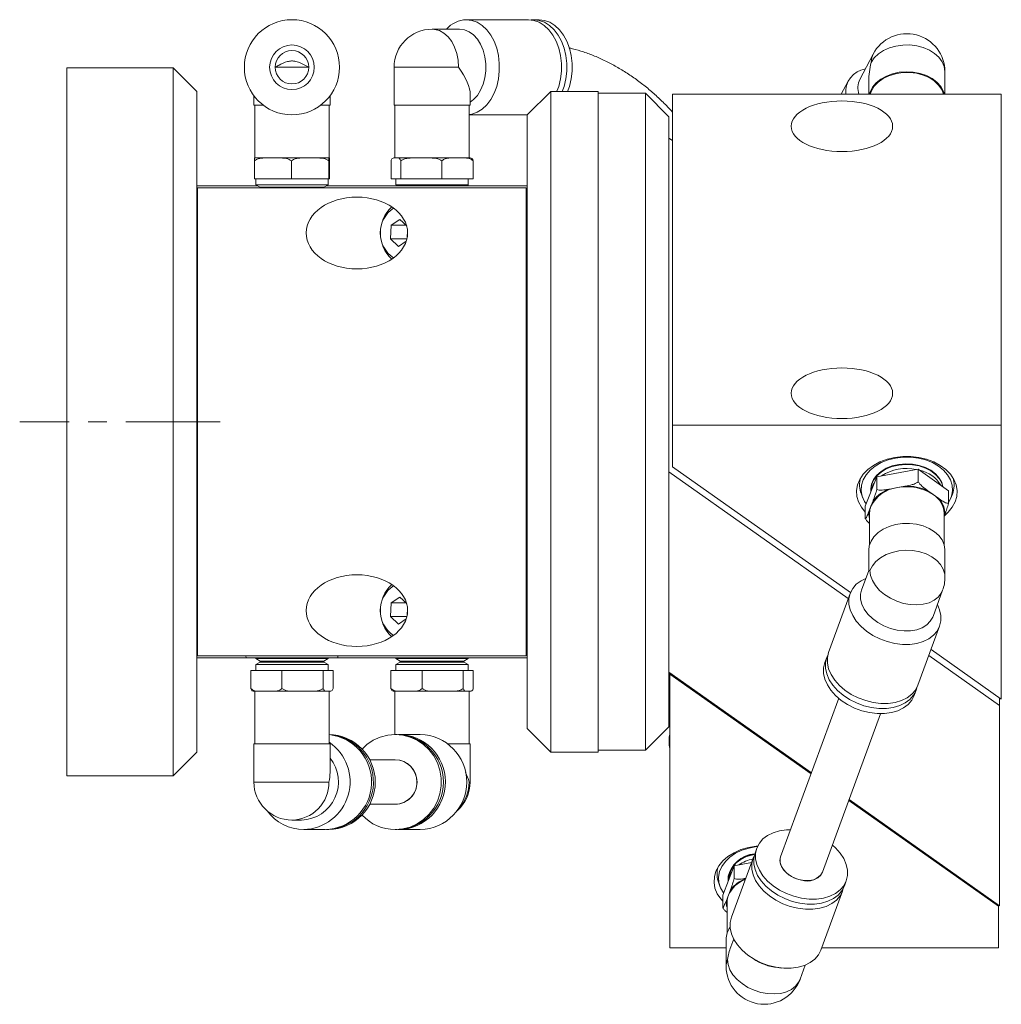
# Model space of a CAD drawing. Header units: inches. Extents: x 1.3 to 31.2, y 1 to 21.2.
# Tile 2 of 7: x 1.3 to 6.5, y 8.6 to 13.8. Entities that reach past the tile are written whole.
import ezdxf

# ---------------------------------------------------------------- set-up
doc = ezdxf.new("R2010")
doc.units = ezdxf.units.IN
doc.header["$MEASUREMENT"] = 0
doc.linetypes.add('CENTERX2', pattern=[0.8, 0.5, -0.1, 0.1, -0.1])

msp = doc.modelspace()

# ---------------------------------------------------------------- linework, layer by layer
at = {"color": 7, "linetype": 'Continuous', "lineweight": 15}
for p, q in [((4.0138, 13.7846), (3.6854, 13.7846)), ((4.0421, 13.7846), (4.028, 13.7838)), ((4.0705, 13.7846), (4.0421, 13.7846)), ((3.6491, 13.7342), (3.504, 13.7342)), ((5.8385, 13.6023), (5.7683, 13.4685)), ((1.5709, 13.5299), (1.5709, 9.7799)), ((2.1329, 13.5299), (1.5709, 13.5299)), ((2.1329, 9.7799), (2.1329, 13.5299)), ((2.2579, 13.4049), (2.1329, 13.5299)), ((2.8507, 13.5326), (2.6735, 13.5326)), ((3.3024, 13.5326), (3.3024, 13.3311)), ((3.3024, 13.5326), (3.644, 13.5326)), ((6.2185, 13.39), (6.2185, 13.5086)), ((5.7061, 13.4586), (5.6701, 13.39)), ((5.8154, 13.459), (5.8154, 13.39)), ((2.2579, 13.4049), (2.2579, 9.9049)), ((4.1329, 13.4049), (4.0079, 13.2799)), ((4.3829, 13.4049), (4.1329, 13.4049)), ((4.1329, 13.4049), (4.1329, 9.9049)), ((4.3829, 13.4049), (4.3829, 9.9049)), ((2.5606, 13.3814), (2.5606, 13.3311)), ((2.9637, 13.3311), (2.9637, 13.3814)), ((3.7056, 13.3311), (3.7056, 13.3876)), ((4.6329, 13.3949), (4.3829, 13.3949)), ((4.7579, 13.2699), (4.6329, 13.3949)), ((4.6329, 9.9149), (4.6329, 13.3949)), ((4.777, 13.39), (6.517, 13.39)), ((4.777, 11.6364), (4.777, 13.39)), ((6.517, 11.6364), (6.517, 13.39)), ((2.5606, 13.3311), (2.6109, 13.3311)), ((2.5653, 13.3311), (2.5653, 13.0523)), ((2.9133, 13.3311), (2.9637, 13.3311)), ((2.959, 13.0523), (2.959, 13.3311)), ((3.3024, 13.3311), (3.7056, 13.3311)), ((3.3071, 13.3311), (3.3071, 13.0523)), ((3.7008, 13.0523), (3.7008, 13.3311)), ((3.7008, 13.2807), (4.0087, 13.2807)), ((4.0079, 10.0299), (4.0079, 13.2799)), ((4.7579, 13.2699), (4.7579, 10.0399)), ((4.7579, 13.1578), (4.777, 13.1443)), ((2.5647, 13.0523), (2.6261, 13.0523)), ((2.6612, 13.0523), (2.6261, 13.0523)), ((2.6963, 13.0523), (2.6612, 13.0523)), ((2.6963, 13.0523), (2.8223, 13.0523)), ((2.858, 13.0523), (2.8223, 13.0523)), ((2.8938, 13.0523), (2.858, 13.0523)), ((2.8938, 13.0523), (2.9584, 13.0523)), ((2.959, 13.0523), (2.9584, 13.0523)), ((2.9596, 13.0523), (2.959, 13.0523)), ((3.3123, 13.0523), (3.303, 13.0523)), ((3.3216, 13.0523), (3.3123, 13.0523)), ((3.3216, 13.0523), (3.4078, 13.0523)), ((3.447, 13.0523), (3.4078, 13.0523)), ((3.4861, 13.0523), (3.447, 13.0523)), ((3.4861, 13.0523), (3.6088, 13.0523)), ((3.6387, 13.0523), (3.6088, 13.0523)), ((3.6685, 13.0523), (3.6387, 13.0523)), ((3.6685, 13.0523), (3.705, 13.0523)), ((2.5636, 13.0372), (2.5636, 12.9421)), ((2.7588, 13.0372), (2.7588, 12.9421)), ((2.9573, 13.0372), (2.9573, 12.9421)), ((2.9606, 13.0372), (2.9606, 12.9421)), ((3.2864, 13.0372), (3.2864, 12.9421)), ((3.3382, 13.0372), (3.3382, 12.9421)), ((3.5558, 13.0372), (3.5558, 12.9421)), ((3.7216, 13.0372), (3.7216, 12.9421)), ((2.7588, 12.9421), (2.5636, 12.9421)), ((2.5706, 12.9421), (2.5706, 12.9106)), ((2.9573, 12.9421), (2.7588, 12.9421)), ((2.9536, 12.9106), (2.9536, 12.9421)), ((2.9606, 12.9421), (2.9573, 12.9421)), ((3.3382, 12.9421), (3.2864, 12.9421)), ((3.3125, 12.9421), (3.3125, 12.9106)), ((3.5558, 12.9421), (3.3382, 12.9421)), ((3.7216, 12.9421), (3.5558, 12.9421)), ((3.6955, 12.9106), (3.6955, 12.9421)), ((2.5805, 12.9049), (2.2579, 12.9049)), ((2.2621, 12.8949), (2.2621, 10.4149)), ((4.0021, 12.8949), (2.2621, 12.8949)), ((2.5706, 12.9106), (2.5938, 12.8972)), ((2.5706, 12.9106), (2.7621, 12.9106)), ((2.5938, 12.8972), (2.5938, 12.8949)), ((2.5938, 12.8972), (2.7621, 12.8972)), ((2.7621, 12.9106), (2.9536, 12.9106)), ((2.7621, 12.8972), (2.9304, 12.8972)), ((2.9304, 12.8972), (2.9536, 12.9106)), ((2.9304, 12.8949), (2.9304, 12.8972)), ((4.0079, 12.9049), (2.9437, 12.9049)), ((3.3125, 12.9106), (3.3224, 12.9049)), ((3.3125, 12.9106), (3.6955, 12.9106)), ((3.6856, 12.9049), (3.6955, 12.9106)), ((4.0021, 12.8949), (4.0021, 10.4149)), ((3.3337, 12.7268), (3.2876, 12.6958)), ((3.3693, 12.6921), (3.3337, 12.7268)), ((2.2612, 12.6885), (2.2621, 12.6941)), ((3.2876, 12.6958), (3.2836, 12.6238)), ((3.3656, 12.6958), (3.2876, 12.6958)), ((3.2836, 12.6238), (3.3256, 12.5829)), ((3.3709, 12.6238), (3.2836, 12.6238)), ((3.3742, 12.6641), (3.3723, 12.6306)), ((3.3727, 12.633), (3.3744, 12.6617)), ((3.3256, 12.5829), (3.3673, 12.611)), ((4.777, 11.6364), (4.777, 11.4163)), ((4.777, 11.6364), (6.517, 11.6364)), ((6.517, 11.6364), (6.517, 10.186)), ((4.7579, 11.39), (5.7072, 10.7188)), ((4.777, 11.4163), (5.7188, 10.7503)), ((5.8573, 11.3638), (6.0772, 11.4044)), ((6.0772, 11.3372), (6.0772, 11.4044)), ((6.0772, 11.4044), (6.2369, 11.29)), ((5.767, 11.326), (5.767, 11.3189)), ((5.797, 11.2088), (5.8573, 11.3638)), ((5.8573, 11.2966), (5.8573, 11.3638)), ((6.267, 11.3189), (6.267, 11.326)), ((5.7761, 11.2715), (5.7841, 11.2512)), ((5.8255, 11.297), (5.8255, 11.2939)), ((5.9276, 11.2989), (5.9672, 11.3062)), ((5.9672, 11.3062), (6.0068, 11.3135)), ((6.1283, 11.2899), (6.157, 11.2693)), ((6.157, 11.2693), (6.1858, 11.2487)), ((6.2369, 11.2228), (6.2369, 11.29)), ((6.2498, 11.2512), (6.2578, 11.2715)), ((5.8271, 11.2084), (5.838, 11.2363)), ((5.797, 11.1416), (5.797, 11.2088)), ((5.8163, 11.1805), (5.8271, 11.2084)), ((5.8201, 11.1715), (5.8201, 11.0051)), ((6.2138, 11.0051), (6.2138, 11.1715)), ((6.2176, 11.1625), (6.2138, 11.1527)), ((5.8154, 10.9744), (5.8154, 10.8676)), ((6.2185, 10.8319), (6.2185, 10.9744)), ((5.8154, 10.8676), (5.7771, 10.7631)), ((5.7171, 10.7459), (5.6026, 10.4333)), ((6.1556, 10.6244), (6.2062, 10.7625)), ((3.2876, 10.6958), (3.2836, 10.6238)), ((3.3337, 10.7268), (3.2876, 10.6958)), ((3.3656, 10.6958), (3.2876, 10.6958)), ((3.3693, 10.6921), (3.3337, 10.7268)), ((3.3742, 10.6641), (3.3723, 10.6306)), ((3.3727, 10.633), (3.3744, 10.6617)), ((3.2836, 10.6238), (3.3256, 10.5829)), ((3.3709, 10.6238), (3.2836, 10.6238)), ((3.3256, 10.5829), (3.3673, 10.611)), ((6.0758, 10.26), (6.1903, 10.5726)), ((6.145, 10.449), (6.517, 10.186)), ((2.5204, 10.4049), (2.2579, 10.4049)), ((4.0021, 10.4149), (2.2621, 10.4149)), ((2.5178, 10.4149), (2.5204, 10.4049)), ((3.0038, 10.4049), (2.5204, 10.4049)), ((2.5706, 10.4049), (2.5706, 10.4006)), ((2.5706, 10.4006), (2.5938, 10.3872)), ((2.9536, 10.4006), (2.5706, 10.4006)), ((2.5938, 10.3825), (2.5706, 10.3692)), ((2.5938, 10.3872), (2.5938, 10.3825)), ((2.9304, 10.3872), (2.5938, 10.3872)), ((2.9304, 10.3825), (2.5938, 10.3825)), ((2.9304, 10.3872), (2.9536, 10.4006)), ((2.9304, 10.3825), (2.9304, 10.3872)), ((2.9536, 10.3692), (2.9304, 10.3825)), ((2.9536, 10.4006), (2.9536, 10.4049)), ((3.0038, 10.4049), (3.0065, 10.4149)), ((4.0079, 10.4049), (3.0038, 10.4049)), ((3.3125, 10.4049), (3.3125, 10.4006)), ((3.3125, 10.4006), (3.3357, 10.3872)), ((3.4565, 10.4006), (3.3125, 10.4006)), ((3.3357, 10.3825), (3.3125, 10.3692)), ((3.3357, 10.3872), (3.3357, 10.3825)), ((3.4623, 10.3872), (3.3357, 10.3872)), ((3.4623, 10.3825), (3.3357, 10.3825)), ((3.6955, 10.4006), (3.4565, 10.4006)), ((3.6723, 10.3872), (3.4623, 10.3872)), ((3.6723, 10.3825), (3.4623, 10.3825)), ((3.6723, 10.3872), (3.6955, 10.4006)), ((3.6723, 10.3825), (3.6723, 10.3872)), ((3.6955, 10.3692), (3.6723, 10.3825)), ((3.6955, 10.4006), (3.6955, 10.4049)), ((5.5927, 10.4063), (5.5829, 10.3794)), ((6.1335, 10.4174), (6.5079, 10.1526)), ((2.5442, 10.2426), (2.5442, 10.3377)), ((2.5442, 10.3377), (2.709, 10.3377)), ((2.5706, 10.3692), (2.5706, 10.3377)), ((2.9536, 10.3692), (2.5706, 10.3692)), ((2.709, 10.3377), (2.927, 10.3377)), ((2.709, 10.2426), (2.709, 10.3377)), ((2.927, 10.2426), (2.927, 10.3377)), ((2.927, 10.3377), (2.9801, 10.3377)), ((2.9536, 10.3377), (2.9536, 10.3692)), ((2.9801, 10.2426), (2.9801, 10.3377)), ((3.286, 10.2426), (3.286, 10.3377)), ((3.286, 10.3377), (3.4509, 10.3377)), ((3.3125, 10.3692), (3.3125, 10.3377)), ((3.4565, 10.3692), (3.3125, 10.3692)), ((3.4509, 10.3377), (3.6689, 10.3377)), ((3.4509, 10.2426), (3.4509, 10.3377)), ((3.6955, 10.3692), (3.4565, 10.3692)), ((3.6689, 10.2426), (3.6689, 10.3377)), ((3.6689, 10.3377), (3.7219, 10.3377)), ((3.6955, 10.3377), (3.6955, 10.3692)), ((3.7219, 10.2426), (3.7219, 10.3377)), ((5.5117, 9.796), (4.7579, 10.329)), ((4.7621, 10.326), (4.7621, 10.3191)), ((5.5097, 9.7905), (4.7621, 10.3191)), ((4.7621, 8.8687), (4.7621, 10.3191)), ((2.5969, 10.2274), (2.5612, 10.2274)), ((2.5653, 10.2274), (2.5653, 9.9487)), ((2.5969, 10.2274), (2.6266, 10.2274)), ((2.6266, 10.2274), (2.6563, 10.2274)), ((2.7788, 10.2274), (2.6563, 10.2274)), ((2.7788, 10.2274), (2.818, 10.2274)), ((2.818, 10.2274), (2.8572, 10.2274)), ((2.944, 10.2274), (2.8572, 10.2274)), ((2.944, 10.2274), (2.9535, 10.2274)), ((2.9535, 10.2274), (2.9631, 10.2274)), ((2.959, 9.9487), (2.959, 10.2274)), ((3.3388, 10.2274), (3.303, 10.2274)), ((3.3071, 10.2274), (3.3071, 9.9991)), ((3.3388, 10.2274), (3.3685, 10.2274)), ((3.3685, 10.2274), (3.3982, 10.2274)), ((3.5207, 10.2274), (3.3982, 10.2274)), ((3.5207, 10.2274), (3.5599, 10.2274)), ((3.5599, 10.2274), (3.5991, 10.2274)), ((3.6858, 10.2274), (3.5991, 10.2274)), ((3.6858, 10.2274), (3.6954, 10.2274)), ((3.6954, 10.2274), (3.705, 10.2274)), ((3.7008, 9.9487), (3.7008, 10.2274)), ((6.0561, 10.2061), (6.0659, 10.233)), ((5.6562, 10.1903), (5.3487, 9.351)), ((6.5079, 10.1526), (6.5079, 10.1924)), ((6.5079, 10.1526), (6.5079, 9.0916)), ((5.5705, 9.2698), (5.878, 10.109)), ((4.0079, 10.0299), (4.1329, 9.9049)), ((4.6329, 9.9149), (4.7579, 10.0399)), ((3.3186, 9.9991), (3.3088, 9.9991)), ((3.4415, 9.9991), (3.3283, 9.9991)), ((4.7583, 9.9741), (4.7583, 9.9544)), ((2.5606, 9.9487), (2.5606, 9.7471)), ((2.9637, 9.9487), (2.5606, 9.9487)), ((2.9637, 9.7971), (2.9637, 9.9487)), ((3.7056, 9.9487), (3.588, 9.9487)), ((3.7056, 9.7471), (3.7056, 9.9487)), ((4.3829, 9.9149), (4.6329, 9.9149)), ((2.2579, 9.9049), (2.1329, 9.7799)), ((3.3088, 9.8652), (3.1729, 9.8652)), ((4.1329, 9.9049), (4.3829, 9.9049)), ((2.1329, 9.7799), (1.5709, 9.7799)), ((2.9574, 9.7471), (2.5606, 9.7471)), ((3.7056, 9.7471), (3.6993, 9.7471)), ((6.5021, 9.0887), (5.7095, 9.6492)), ((6.5079, 9.0916), (5.7115, 9.6547)), ((3.1729, 9.629), (3.3088, 9.629)), ((2.7621, 9.5455), (2.8121, 9.5455)), ((2.8246, 9.4951), (2.9378, 9.4951)), ((2.9475, 9.4951), (2.9573, 9.4951)), ((3.3088, 9.4951), (3.3186, 9.4951)), ((3.3283, 9.4951), (3.3235, 9.4952)), ((3.3283, 9.4951), (3.4415, 9.4951)), ((5.223, 9.3971), (5.2132, 9.3701)), ((5.2033, 9.3432), (5.0888, 9.0306)), ((5.0422, 9.1483), (5.1024, 9.3032)), ((5.1024, 9.3032), (5.1949, 9.3203)), ((5.1024, 9.236), (5.1024, 9.3032)), ((5.0121, 9.2648), (5.0121, 9.2583)), ((5.0706, 9.2364), (5.0706, 9.2334)), ((5.0213, 9.211), (5.0293, 9.1906)), ((5.6863, 9.1968), (5.6962, 9.2237)), ((5.0422, 9.081), (5.0422, 9.1483)), ((5.0615, 9.1199), (5.0723, 9.1478)), ((5.0723, 9.1478), (5.0832, 9.1757)), ((5.562, 8.8572), (5.6765, 9.1698)), ((5.0653, 9.1109), (5.0653, 8.9445)), ((6.5021, 9.0887), (6.5021, 9.0957)), ((6.5021, 8.8687), (6.5021, 9.0887)), ((5.0606, 8.8687), (4.7621, 8.8687)), ((5.0606, 8.9138), (5.0606, 8.7713)), ((5.1005, 8.9161), (5.0851, 8.8742)), ((6.5021, 8.8687), (5.5662, 8.8687)), ((5.1883, 8.8216), (5.2031, 8.8116)), ((5.3333, 8.7639), (5.351, 8.762)), ((5.4514, 8.702), (5.479, 8.7774))]:
    msp.add_line(p, q, dxfattribs=at)
at = {"color": 7, "linetype": 'CENTERX2', "lineweight": 0}
msp.add_line((2.3829, 11.6549), (1.3209, 11.6549), dxfattribs=at)
at = {"color": 7, "linetype": 'Continuous', "lineweight": 15, "flags": 128}
for points in [[(3.7008, 13.2816), (3.7142, 13.2841), (3.7422, 13.2943), (3.7687, 13.311), (3.7929, 13.3338), (3.8142, 13.362), (3.8319, 13.3948), (3.8457, 13.4314), (3.8551, 13.4708), (3.8598, 13.5118), (3.8598, 13.5534), (3.8551, 13.5945), (3.8457, 13.6338), (3.8319, 13.6704), (3.8142, 13.7033), (3.7929, 13.7315), (3.7687, 13.7542), (3.7422, 13.7709), (3.7142, 13.7812), (3.6854, 13.7846)], [(4.165, 13.4056), (4.1741, 13.4314), (4.1835, 13.4708), (4.1883, 13.5118), (4.1883, 13.5534), (4.1835, 13.5945), (4.1741, 13.6338), (4.1604, 13.6704), (4.1426, 13.7033), (4.1213, 13.7315), (4.0971, 13.7542), (4.0707, 13.7709), (4.0426, 13.7812), (4.0138, 13.7846)], [(4.193, 13.4049), (4.2025, 13.4314), (4.2118, 13.4708), (4.2166, 13.5118), (4.2166, 13.5534), (4.2118, 13.5945), (4.2025, 13.6338), (4.1887, 13.6704), (4.1709, 13.7033), (4.1497, 13.7315), (4.1255, 13.7542), (4.099, 13.7709), (4.071, 13.7812), (4.0421, 13.7846)], [(4.2213, 13.4049), (4.2308, 13.4314), (4.2402, 13.4708), (4.2449, 13.5118), (4.2449, 13.5534), (4.2402, 13.5945), (4.2308, 13.6338), (4.217, 13.6704), (4.1993, 13.7033), (4.178, 13.7315), (4.1538, 13.7542), (4.1273, 13.7709), (4.0993, 13.7812), (4.0705, 13.7846)], [(3.644, 13.5326), (3.6417, 13.5697), (3.6346, 13.6054), (3.6231, 13.6387), (3.6075, 13.6684), (3.5884, 13.6935), (3.5664, 13.7131), (3.5423, 13.7265), (3.5169, 13.7333), (3.504, 13.7342)], [(3.7056, 13.3482), (3.7228, 13.3612), (3.7435, 13.3837), (3.7609, 13.4112), (3.7745, 13.4428), (3.7838, 13.4775), (3.7886, 13.514), (3.7886, 13.5512), (3.7838, 13.5878), (3.7745, 13.6225), (3.7609, 13.6541), (3.7435, 13.6816), (3.7228, 13.704), (3.6997, 13.7206), (3.6748, 13.7308), (3.6491, 13.7342)], [(5.828, 13.5582), (5.8441, 13.5819), (5.8661, 13.6031), (5.8932, 13.6211), (5.9246, 13.6353), (5.959, 13.6451), (5.9955, 13.6503), (6.0327, 13.6507), (6.0694, 13.6463), (6.1042, 13.6371), (6.1361, 13.6236), (6.164, 13.6061), (6.1868, 13.5854), (6.2039, 13.562), (6.2145, 13.5368), (6.2185, 13.5106), (6.2185, 13.5086)], [(5.8385, 13.6023), (5.8312, 13.5836), (5.828, 13.5582)], [(5.8182, 13.39), (5.8223, 13.4031), (5.8353, 13.4278), (5.8544, 13.4504), (5.8791, 13.47), (5.9084, 13.4862), (5.9415, 13.4983), (5.9771, 13.5058), (6.0141, 13.5086), (6.0512, 13.5066), (6.0871, 13.4997), (6.1206, 13.4883), (6.1506, 13.4728), (6.1761, 13.4536), (6.1961, 13.4314), (6.21, 13.407), (6.2157, 13.39)], [(5.823, 13.39), (5.8294, 13.4083), (5.844, 13.4326), (5.865, 13.4545), (5.8914, 13.4733), (5.9223, 13.4881), (5.9567, 13.4986), (5.9933, 13.5043), (6.0307, 13.5049), (6.0676, 13.5006), (6.1027, 13.4914), (6.1347, 13.4776), (6.1624, 13.4599), (6.1849, 13.4387), (6.2013, 13.4149), (6.2109, 13.39)], [(5.797, 11.1766), (5.7763, 11.2021), (5.7611, 11.2304), (5.7525, 11.2601), (5.7508, 11.2904), (5.756, 11.3205), (5.7679, 11.3496), (5.7863, 11.377), (5.8106, 11.4019), (5.8403, 11.4238), (5.8746, 11.442), (5.9125, 11.4561), (5.9532, 11.4657), (5.9955, 11.4706), (6.0384, 11.4706), (6.0807, 11.4657), (6.1214, 11.4561), (6.1593, 11.442), (6.1936, 11.4238), (6.2233, 11.4019), (6.2476, 11.377), (6.266, 11.3496), (6.2779, 11.3205), (6.2831, 11.2904), (6.2814, 11.2601), (6.2728, 11.2304), (6.2576, 11.2021), (6.2362, 11.1758), (6.2156, 11.1573)], [(6.2369, 11.2261), (6.2412, 11.2332), (6.2532, 11.261), (6.2584, 11.2897), (6.2567, 11.3187), (6.2481, 11.347), (6.2328, 11.3739), (6.2113, 11.3986), (6.1842, 11.4203), (6.1523, 11.4386), (6.1165, 11.4527), (6.0779, 11.4623), (6.0374, 11.4672), (5.9965, 11.4672), (5.9561, 11.4623), (5.9174, 11.4527), (5.8816, 11.4386), (5.8497, 11.4203), (5.8226, 11.3986), (5.8011, 11.3739), (5.7859, 11.347), (5.7772, 11.3187), (5.7755, 11.2897), (5.7807, 11.261), (5.7927, 11.2332), (5.8013, 11.2198)], [(6.2074, 11.3112), (6.2015, 11.3331), (6.1885, 11.3571), (6.1693, 11.379), (6.1446, 11.3979), (6.1153, 11.4132), (6.0824, 11.4242), (6.0471, 11.4307), (6.0108, 11.4323), (5.9747, 11.429), (5.9401, 11.421), (5.9083, 11.4085), (5.8804, 11.3919), (5.8575, 11.3719), (5.8403, 11.3492), (5.8295, 11.3246), (5.8255, 11.2991), (5.8255, 11.297)], [(6.2068, 11.3116), (6.2015, 11.3301), (6.1885, 11.3541), (6.1693, 11.376), (6.1446, 11.3949), (6.1152, 11.4101), (6.0824, 11.4212), (6.0471, 11.4276), (6.0108, 11.4293), (5.9747, 11.426), (5.9401, 11.4179), (5.9083, 11.4054), (5.8804, 11.3889), (5.8575, 11.3689), (5.8403, 11.3462), (5.8295, 11.3216), (5.8255, 11.296), (5.8261, 11.2829)], [(6.2068, 11.3116), (6.2015, 11.3301), (6.1885, 11.3541), (6.1693, 11.376), (6.1446, 11.3949), (6.1153, 11.4101), (6.0824, 11.4212), (6.0471, 11.4276), (6.0108, 11.4293), (5.9747, 11.426), (5.9401, 11.418), (5.9083, 11.4054), (5.8804, 11.3889), (5.8575, 11.3689), (5.8403, 11.3462), (5.8295, 11.3216), (5.8255, 11.296), (5.826, 11.2835)], [(6.2185, 10.9744), (6.2185, 10.9778), (6.2142, 11.0039), (6.2031, 11.029), (6.1858, 11.0523), (6.1627, 11.0729), (6.1346, 11.0901), (6.1025, 11.1035), (6.0675, 11.1124), (6.0308, 11.1166), (5.9936, 11.116), (5.9572, 11.1105), (5.9228, 11.1004), (5.8917, 11.0861), (5.8648, 11.0679), (5.8431, 11.0465), (5.8273, 11.0227), (5.818, 10.9972), (5.8154, 10.9744)], [(6.2185, 10.8319), (6.2172, 10.8484), (6.2095, 10.8741), (6.1952, 10.8984), (6.1749, 10.9204), (6.1492, 10.9394), (6.119, 10.9548), (6.0853, 10.9659), (6.0493, 10.9725), (6.0122, 10.9743), (5.9752, 10.9713), (5.9397, 10.9635), (5.9068, 10.9512), (5.8777, 10.9349), (5.8533, 10.915), (5.8344, 10.8923), (5.8218, 10.8676)], [(5.8218, 10.8676), (5.8251, 10.8408), (5.835, 10.8137), (5.851, 10.7872), (5.8727, 10.7622), (5.8994, 10.7396), (5.93, 10.7202), (5.9636, 10.7045), (5.9989, 10.6932), (6.035, 10.6866), (6.0704, 10.685), (6.1039, 10.6883), (6.1345, 10.6966), (6.1612, 10.7094), (6.1829, 10.7264), (6.1989, 10.747), (6.2062, 10.7625)], [(5.8, 10.8257), (5.7743, 10.8128), (5.7495, 10.7941), (5.7303, 10.7717), (5.7173, 10.7463), (5.7106, 10.7185), (5.7106, 10.6891), (5.7173, 10.6588), (5.7303, 10.6286), (5.7495, 10.5992), (5.7743, 10.5714), (5.8039, 10.5461), (5.8376, 10.5238), (5.8745, 10.5052), (5.9136, 10.4909), (5.9537, 10.4811)], [(5.7771, 10.7631), (5.7721, 10.7425), (5.7721, 10.7162), (5.7787, 10.6891), (5.7917, 10.6622), (5.8106, 10.6364), (5.8349, 10.6125), (5.8636, 10.5914), (5.8959, 10.5737), (5.9305, 10.5602), (5.9664, 10.5512)], [(5.9537, 10.4811), (5.9939, 10.4761), (6.0329, 10.4762), (6.0698, 10.4813), (6.1035, 10.4912), (6.1332, 10.5057), (6.1579, 10.5244), (6.1771, 10.5468), (6.1902, 10.5722), (6.1968, 10.6), (6.1968, 10.6294), (6.1902, 10.6597), (6.1786, 10.6871)], [(5.9664, 10.5512), (6.0022, 10.5471), (6.0368, 10.5479), (6.0691, 10.5537), (6.0978, 10.5643), (6.1221, 10.5793), (6.141, 10.5982), (6.154, 10.6204), (6.1556, 10.6244)], [(5.6026, 10.4333), (5.5961, 10.4059), (5.5961, 10.3764), (5.6027, 10.3462), (5.6158, 10.316), (5.635, 10.2866), (5.6597, 10.2588), (5.6894, 10.2335), (5.7231, 10.2112), (5.76, 10.1926), (5.7991, 10.1782), (5.8392, 10.1685)], [(5.5829, 10.3794), (5.5764, 10.352), (5.5764, 10.3225), (5.583, 10.2923), (5.5961, 10.2621), (5.6153, 10.2327), (5.64, 10.2049), (5.6696, 10.1796), (5.7034, 10.1573), (5.7403, 10.1387), (5.7793, 10.1243), (5.8195, 10.1146)], [(5.5985, 10.4195), (5.5929, 10.4067), (5.5862, 10.3789), (5.5862, 10.3495), (5.5929, 10.3192), (5.606, 10.289), (5.6251, 10.2596), (5.6499, 10.2319), (5.6795, 10.2065), (5.7132, 10.1842), (5.7501, 10.1657), (5.7892, 10.1513), (5.8293, 10.1415)], [(5.8293, 10.1415), (5.8695, 10.1366), (5.9085, 10.1367), (5.9454, 10.1417), (5.9792, 10.1516), (6.0088, 10.1661), (6.0335, 10.1848), (6.0527, 10.2072), (6.0658, 10.2326), (6.07, 10.2468)], [(5.8392, 10.1685), (5.8794, 10.1635), (5.9184, 10.1636), (5.9553, 10.1687), (5.989, 10.1786), (6.0187, 10.1931), (6.0434, 10.2118), (6.0626, 10.2341), (6.0757, 10.2596), (6.0758, 10.26)], [(5.8195, 10.1146), (5.8596, 10.1096), (5.8987, 10.1097), (5.9356, 10.1148), (5.9693, 10.1247), (5.9989, 10.1392), (6.0237, 10.1579), (6.0428, 10.1802), (6.0559, 10.2057), (6.0561, 10.2061)], [(3.1331, 9.9219), (3.1589, 9.9459), (3.1927, 9.9687), (3.2296, 9.9854), (3.2687, 9.9956), (3.3088, 9.9991), (3.349, 9.9956), (3.3881, 9.9854), (3.425, 9.9687), (3.4588, 9.9459), (3.4884, 9.9178), (3.5132, 9.8849), (3.5324, 9.8483), (3.5455, 9.809), (3.5521, 9.7679), (3.5521, 9.7263), (3.5455, 9.6853), (3.5324, 9.6459), (3.5132, 9.6093), (3.4884, 9.5765), (3.4588, 9.5483), (3.425, 9.5255), (3.3881, 9.5088), (3.349, 9.4986), (3.3088, 9.4951), (3.3088, 9.4951)], [(4.7621, 9.9244), (4.7589, 9.9425), (4.7583, 9.9544)], [(5.4596, 9.1322), (5.4195, 9.142), (5.3804, 9.1564), (5.3435, 9.175), (5.3098, 9.1973), (5.2802, 9.2226), (5.2554, 9.2504), (5.2362, 9.2798), (5.2232, 9.31), (5.2165, 9.3402), (5.2165, 9.3697), (5.2232, 9.3975), (5.2362, 9.4229), (5.2554, 9.4453), (5.2802, 9.464), (5.3098, 9.4785), (5.3435, 9.4884), (5.3804, 9.4934), (5.4011, 9.4941)], [(5.0422, 9.1163), (5.0317, 9.1282), (5.0133, 9.1555), (5.0014, 9.1846), (4.9962, 9.2147), (4.998, 9.2449), (5.0065, 9.2746), (5.0217, 9.3029), (5.0431, 9.3292), (5.0702, 9.3526), (5.1023, 9.3727), (5.1385, 9.3889), (5.1779, 9.4007), (5.2194, 9.408), (5.2281, 9.4089)], [(5.2264, 9.4054), (5.2213, 9.4048), (5.1816, 9.3975), (5.1443, 9.3856), (5.1103, 9.3694), (5.0807, 9.3493), (5.0563, 9.326), (5.0379, 9.3001), (5.0259, 9.2724), (5.0206, 9.2437), (5.0224, 9.2147), (5.031, 9.1864), (5.0463, 9.1595), (5.0465, 9.1592)], [(5.6229, 9.4128), (5.6391, 9.3982), (5.6638, 9.3705), (5.683, 9.3411), (5.6961, 9.3108), (5.7027, 9.2806), (5.7027, 9.2512), (5.6961, 9.2234), (5.683, 9.1979), (5.6638, 9.1756), (5.6391, 9.1569), (5.6094, 9.1424), (5.5757, 9.1325), (5.5388, 9.1274), (5.4998, 9.1273), (5.4596, 9.1322)], [(5.2135, 9.3643), (5.2023, 9.362), (5.169, 9.3517), (5.139, 9.3371), (5.1135, 9.3187), (5.0933, 9.2973), (5.0793, 9.2735), (5.0718, 9.2483), (5.0713, 9.2226), (5.0713, 9.2223)], [(5.4399, 9.0783), (5.3997, 9.0881), (5.3607, 9.1025), (5.3238, 9.1211), (5.2901, 9.1434), (5.2604, 9.1687), (5.2357, 9.1965), (5.2165, 9.2259), (5.2034, 9.2561), (5.1968, 9.2863), (5.1968, 9.3158), (5.2034, 9.3436), (5.209, 9.3564)], [(5.4497, 9.1053), (5.4096, 9.1151), (5.3705, 9.1295), (5.3337, 9.148), (5.2999, 9.1703), (5.2703, 9.1957), (5.2455, 9.2234), (5.2264, 9.2528), (5.2133, 9.283), (5.2067, 9.3133), (5.2067, 9.3427), (5.2132, 9.3701)], [(5.3487, 9.351), (5.3486, 9.3507), (5.3453, 9.3314)], [(5.4596, 9.2269), (5.4323, 9.2343), (5.4065, 9.2462), (5.3838, 9.2618), (5.3655, 9.2802), (5.3527, 9.3004), (5.3461, 9.3211), (5.3461, 9.3413), (5.3487, 9.351)], [(5.3453, 9.3314), (5.3486, 9.3108), (5.3584, 9.2901), (5.374, 9.2707), (5.3947, 9.2536), (5.4191, 9.2398), (5.4458, 9.23), (5.4734, 9.225), (5.5002, 9.2249), (5.5246, 9.2298), (5.5452, 9.2394), (5.5609, 9.2531), (5.5705, 9.2698)], [(5.6806, 9.1836), (5.6763, 9.1695), (5.6632, 9.144), (5.6441, 9.1217), (5.6193, 9.103), (5.5897, 9.0885), (5.556, 9.0786), (5.5191, 9.0735), (5.48, 9.0734), (5.4399, 9.0783)], [(5.6863, 9.1968), (5.6862, 9.1964), (5.6731, 9.171), (5.6539, 9.1486), (5.6292, 9.1299), (5.5996, 9.1154), (5.5658, 9.1055), (5.5289, 9.1004), (5.4899, 9.1004), (5.4497, 9.1053)], [(5.3254, 8.7657), (5.2852, 8.7755), (5.2462, 8.7899), (5.2093, 8.8085), (5.1755, 8.8307), (5.1459, 8.8561), (5.1212, 8.8839), (5.102, 8.9132), (5.0889, 8.9435), (5.0823, 8.9737), (5.0823, 9.0031), (5.0888, 9.0306)], [(5.562, 8.8572), (5.5618, 8.8569), (5.5487, 8.8314), (5.5296, 8.8091), (5.5048, 8.7904), (5.4752, 8.7759), (5.4414, 8.7659), (5.4046, 8.7609), (5.3655, 8.7608), (5.3254, 8.7657)], [(5.067, 8.807), (5.061, 8.7811), (5.0606, 8.7713)], [(5.4514, 8.702), (5.4441, 8.6865), (5.428, 8.6659), (5.4063, 8.6489), (5.3797, 8.636), (5.3491, 8.6278), (5.3155, 8.6244), (5.2801, 8.6261), (5.2441, 8.6327), (5.2087, 8.644), (5.1751, 8.6596), (5.1445, 8.6791), (5.1179, 8.7017), (5.0962, 8.7266), (5.0802, 8.7531), (5.0703, 8.7802), (5.067, 8.807)]]:
    msp.add_lwpolyline(points, dxfattribs=at)
at = {"color": 7, "linetype": 'Continuous', "lineweight": 15}
for radius in [0.252, 0.1181, 0.0886]:
    msp.add_circle((2.7621, 13.5326), radius, dxfattribs=at)
for centre, radius, start, end in [((3.6901, 13.64), 0.1447, 91.8947, 139.3661), ((3.504, 13.5326), 0.2016, 90, 180), ((6.017, 13.5086), 0.2016, 75.2941, 152.3046), ((6.017, 13.5086), 0.2016, 0, 75.2941), ((5.8173, 13.4014), 0.1241, 99.2526, 185.2484), ((5.8608, 13.4228), 0.1032, 153.7033, 198.5362), ((3.386, 12.6549), 0.1569, 123.1938, 236.8062), ((3.4187, 12.6549), 0.1887, 132.9079, 227.0921), ((2.4509, 12.6549), 0.1923, 168.9989, 191.0011), ((2.4791, 12.6549), 0.2205, 171.2385, 190.2635), ((6.0167, 11.1594), 0.2482, 78.3804, 122.5434), ((6.0483, 11.2286), 0.1735, 31.6426, 77.3917), ((5.8947, 11.3188), 0.1277, 161.4679, 201.7619), ((5.9326, 11.2692), 0.1074, 145.5026, 172.6994), ((6.1392, 11.3188), 0.1277, 338.2376, 18.533), ((5.9874, 11.128), 0.1793, 96.4751, 153.3673), ((5.9839, 11.1228), 0.1848, 107.7135, 142.1289), ((6.0173, 11.057), 0.2542, 56.6455, 101.3631), ((6.0182, 11.048), 0.2657, 65.5392, 92.4694), ((6.0908, 11.1655), 0.1231, 2.7993, 57.4727), ((6.1052, 11.17), 0.1127, 356.2, 44.3391), ((5.9179, 11.1715), 0.102, 174.9661, 196.493), ((5.9209, 11.1714), 0.1008, 158.4681, 179.9309), ((6.017, 10.8319), 0.2016, 339.8811, 0), ((3.386, 10.6549), 0.1569, 123.1938, 236.8062), ((3.4187, 10.6549), 0.1887, 132.9079, 227.0921), ((2.4792, 10.6549), 0.2206, 169.7457, 190.2543), ((2.4514, 10.6549), 0.1928, 169.0257, 190.9743), ((2.9312, 9.7474), 0.2523, 271.4996, 83.6727), ((2.9412, 9.7473), 0.2521, 270.3296, 85.957), ((2.951, 9.7471), 0.252, 271.4198, 88.5802), ((3.3123, 9.7471), 0.252, 271.4198, 88.5802), ((3.3222, 9.747), 0.252, 271.4007, 89.7085), ((3.4353, 9.7471), 0.252, 271.4198, 88.5802), ((4.87, 9.9713), 0.1117, 164.8976, 195.1024), ((2.8168, 9.7481), 0.2531, 271.7744, 55.8149), ((2.8061, 9.7476), 0.2022, 271.7091, 38.7741), ((3.3068, 9.7488), 0.1165, 359.1784, 89.0067), ((3.3062, 9.7471), 0.1181, 271.2832, 88.7168), ((2.7621, 9.7471), 0.2016, 180, 270), ((2.759, 9.744), 0.1985, 270.9063, 0.9087), ((3.3074, 9.7449), 0.1159, 270.7076, 1.1075), ((3.504, 9.7471), 0.2016, 310.8615, 0), ((3.4948, 9.7464), 0.2045, 317.0238, 0.1992), ((2.8258, 9.737), 0.2419, 216.0581, 269.7141), ((3.3097, 9.7359), 0.2408, 222.8188, 269.7997), ((5.2235, 9.2129), 0.1547, 94.2256, 171.2411), ((5.2223, 9.2132), 0.1514, 93.3143, 176.3326), ((5.248, 9.1312), 0.2135, 102.4447, 124.0919), ((5.1397, 9.2583), 0.1275, 161.882, 201.7819), ((5.1756, 9.2095), 0.1051, 145.2072, 172.9941), ((5.2162, 9.0822), 0.1581, 109.9979, 155.4985), ((5.227, 9.0644), 0.1819, 110.3928, 142.2614), ((5.4894, 9.3148), 0.0928, 251.2938, 330.9927), ((5.1661, 9.1108), 0.1008, 158.4692, 179.9308), ((5.1631, 9.111), 0.102, 174.966, 196.4931), ((5.1712, 8.9123), 0.1107, 143.8127, 179.2138), ((5.2621, 8.7713), 0.2016, 180, 339.8811), ((5.3641, 9.0498), 0.2876, 235.9285, 263.8339)]:
    msp.add_arc(centre, radius, start, end, dxfattribs=at)
for centre, major_axis, ratio, start_param, end_param in [((3.504, 13.5326), (-0.1869, 0.1869), 0.404119, 3.525645, 4.328337), ((6.017, 13.5086), (0.0682, 0.2767), 0.685643, 1.560526, 1.915932), ((6.017, 10.8319), (0.2016, -0.0358), 0.021902, 2.89202, 3.137707), ((2.7621, 9.7471), (0.1592, 0.1592), 0.776425, 5.372588, 5.622986), ((3.504, 9.7471), (-0.1592, 0.1592), 0.776425, 4.05219, 4.303256), ((5.2621, 8.7713), (0.0498, 0.2807), 0.695983, 1.321224, 1.566911)]:
    msp.add_ellipse(centre, major_axis=major_axis, ratio=ratio, start_param=start_param, end_param=end_param, dxfattribs=at)
for centre, ratio in [((5.6732, 13.2203), 0.5), ((3.1058, 12.6549), 0.707107), ((5.6732, 11.8061), 0.5), ((3.1058, 10.6549), 0.707107)]:
    msp.add_ellipse(centre, major_axis=(0.2687, 0), ratio=ratio, dxfattribs=at)
for points, knots in [([(4.777, 13.294), (4.7662, 13.3059), (4.7406, 13.3344), (4.6964, 13.377), (4.6455, 13.4216), (4.5921, 13.4631), (4.537, 13.5013), (4.4804, 13.5358), (4.4227, 13.5664), (4.3643, 13.5929), (4.3057, 13.6145), (4.26, 13.6286), (4.2343, 13.6336), (4.2279, 13.6349)], [0, 0, 0, 0, 0.07109, 0.169954, 0.268769, 0.367628, 0.466594, 0.565765, 0.665236, 0.765098, 0.865429, 0.966272, 1, 1, 1, 1]), ([(2.8507, 13.5326), (2.8373, 13.5405), (2.8162, 13.5527), (2.7849, 13.5642), (2.7598, 13.5671), (2.7279, 13.5617), (2.7, 13.5481), (2.6802, 13.5365), (2.6735, 13.5326)], [0, 0, 0, 0, 0.255555, 0.4011, 0.511066, 0.621167, 0.873508, 1, 1, 1, 1]), ([(2.6261, 13.0523), (2.6249, 13.0523), (2.6137, 13.0523), (2.5963, 13.0514), (2.5758, 13.0466), (2.5671, 13.0398), (2.5636, 13.0372)], [0, 0, 0, 0, 0.0528741, 0.5179584, 0.8096567, 1, 1, 1, 1]), ([(2.5636, 13.0372), (2.5637, 13.04), (2.5639, 13.0492), (2.5643, 13.0519), (2.5646, 13.0522), (2.5647, 13.0523)], [0, 0, 0, 0, 0.204356, 0.673362, 1, 1, 1, 1]), ([(2.7588, 13.0372), (2.755, 13.04), (2.7427, 13.0492), (2.7204, 13.0519), (2.7033, 13.0522), (2.6963, 13.0523)], [0, 0, 0, 0, 0.204335, 0.673301, 1, 1, 1, 1]), ([(2.8223, 13.0523), (2.8211, 13.0523), (2.8098, 13.0523), (2.792, 13.0514), (2.7712, 13.0466), (2.7623, 13.0398), (2.7588, 13.0372)], [0, 0, 0, 0, 0.052873, 0.517958, 0.809656, 1, 1, 1, 1]), ([(2.9573, 13.0372), (2.9535, 13.04), (2.941, 13.0492), (2.9183, 13.0519), (2.9009, 13.0522), (2.8938, 13.0523)], [0, 0, 0, 0, 0.204335, 0.673301, 1, 1, 1, 1]), ([(2.9584, 13.0523), (2.9583, 13.0523), (2.9581, 13.0523), (2.9578, 13.0514), (2.9575, 13.0466), (2.9573, 13.0398), (2.9573, 13.0372)], [0, 0, 0, 0, 0.052977, 0.518036, 0.80972, 1, 1, 1, 1]), ([(2.9606, 13.0372), (2.9606, 13.04), (2.9604, 13.0492), (2.96, 13.0519), (2.9597, 13.0522), (2.9596, 13.0523)], [0, 0, 0, 0, 0.204356, 0.673362, 1, 1, 1, 1]), ([(3.303, 13.0523), (3.3027, 13.0523), (3.2997, 13.0523), (3.2951, 13.0514), (3.2897, 13.0466), (3.2873, 13.0398), (3.2864, 13.0372)], [0, 0, 0, 0, 0.052874, 0.517957, 0.809656, 1, 1, 1, 1]), ([(3.3382, 13.0372), (3.3372, 13.04), (3.3339, 13.0492), (3.328, 13.0519), (3.3235, 13.0522), (3.3216, 13.0523)], [0, 0, 0, 0, 0.204335, 0.673301, 1, 1, 1, 1]), ([(3.4078, 13.0523), (3.4066, 13.0523), (3.3941, 13.0523), (3.3746, 13.0514), (3.3518, 13.0466), (3.3421, 13.0398), (3.3382, 13.0372)], [0, 0, 0, 0, 0.0528737, 0.5179586, 0.8096568, 1, 1, 1, 1]), ([(3.5558, 13.0372), (3.5516, 13.04), (3.5379, 13.0492), (3.513, 13.0519), (3.494, 13.0522), (3.4861, 13.0523)], [0, 0, 0, 0, 0.2043361, 0.6733025, 1, 1, 1, 1]), ([(3.6088, 13.0523), (3.6079, 13.0523), (3.5983, 13.0523), (3.5835, 13.0514), (3.5661, 13.0466), (3.5587, 13.0398), (3.5558, 13.0372)], [0, 0, 0, 0, 0.052979, 0.5180371, 0.8097196, 1, 1, 1, 1]), ([(3.7216, 13.0372), (3.7184, 13.04), (3.7079, 13.0492), (3.689, 13.0519), (3.6745, 13.0522), (3.6685, 13.0523)], [0, 0, 0, 0, 0.2043561, 0.6733621, 1, 1, 1, 1]), ([(3.705, 13.0523), (3.7053, 13.0523), (3.7083, 13.0523), (3.7129, 13.0514), (3.7183, 13.0466), (3.7206, 13.0398), (3.7216, 13.0372)], [0, 0, 0, 0, 0.052872, 0.517956, 0.809656, 1, 1, 1, 1]), ([(6.0068, 11.3135), (6.0081, 11.3137), (6.0207, 11.3161), (6.0403, 11.3203), (6.0634, 11.328), (6.0733, 11.3346), (6.0772, 11.3372)], [0, 0, 0, 0, 0.0528734, 0.5179568, 0.809657, 1, 1, 1, 1]), ([(6.0772, 11.3372), (6.0802, 11.333), (6.0903, 11.3193), (6.1086, 11.3043), (6.1225, 11.2941), (6.1283, 11.2899)], [0, 0, 0, 0, 0.204335, 0.673306, 1, 1, 1, 1]), ([(5.838, 11.2363), (5.8383, 11.2372), (5.8418, 11.2461), (5.8472, 11.2605), (5.8535, 11.2802), (5.8562, 11.2919), (5.8573, 11.2966)], [0, 0, 0, 0, 0.052976, 0.518035, 0.809719, 1, 1, 1, 1]), ([(5.8573, 11.2966), (5.8615, 11.2954), (5.8753, 11.2914), (5.9005, 11.2941), (5.9197, 11.2975), (5.9276, 11.2989)], [0, 0, 0, 0, 0.204333, 0.673301, 1, 1, 1, 1]), ([(6.1858, 11.2487), (6.1867, 11.248), (6.1959, 11.2415), (6.2101, 11.2319), (6.2269, 11.2233), (6.2341, 11.2229), (6.2369, 11.2228)], [0, 0, 0, 0, 0.052878, 0.517956, 0.809659, 1, 1, 1, 1]), ([(6.2369, 11.2228), (6.2357, 11.2179), (6.2319, 11.2015), (6.225, 11.182), (6.2198, 11.1682), (6.2176, 11.1625)], [0, 0, 0, 0, 0.204356, 0.673361, 1, 1, 1, 1]), ([(5.797, 11.1416), (5.7982, 11.1426), (5.802, 11.1458), (5.8089, 11.1616), (5.8141, 11.175), (5.8163, 11.1805)], [0, 0, 0, 0, 0.204358, 0.673362, 1, 1, 1, 1]), ([(5.8201, 11.1161), (5.8151, 11.1205), (5.8068, 11.128), (5.7998, 11.1377), (5.797, 11.1416)], [0, 0, 0, 0, 0.595487, 1, 1, 1, 1]), ([(2.5442, 10.2426), (2.5473, 10.2398), (2.5577, 10.2305), (2.5766, 10.2279), (2.591, 10.2275), (2.5969, 10.2274)], [0, 0, 0, 0, 0.204336, 0.673302, 1, 1, 1, 1]), ([(2.5612, 10.2274), (2.5609, 10.2274), (2.5578, 10.2274), (2.5531, 10.2283), (2.5475, 10.2332), (2.5451, 10.2399), (2.5442, 10.2426)], [0, 0, 0, 0, 0.052978, 0.518036, 0.80972, 1, 1, 1, 1]), ([(2.6563, 10.2274), (2.6573, 10.2274), (2.6667, 10.2274), (2.6814, 10.2283), (2.6987, 10.2332), (2.7061, 10.2399), (2.709, 10.2426)], [0, 0, 0, 0, 0.052873, 0.517956, 0.809655, 1, 1, 1, 1]), ([(2.709, 10.2426), (2.7132, 10.2398), (2.727, 10.2305), (2.7519, 10.2279), (2.771, 10.2275), (2.7788, 10.2274)], [0, 0, 0, 0, 0.204335, 0.673301, 1, 1, 1, 1]), ([(2.8572, 10.2274), (2.8585, 10.2274), (2.871, 10.2274), (2.8905, 10.2283), (2.9134, 10.2332), (2.9231, 10.2399), (2.927, 10.2426)], [0, 0, 0, 0, 0.052872, 0.517958, 0.809655, 1, 1, 1, 1]), ([(2.927, 10.2426), (2.928, 10.2398), (2.9314, 10.2305), (2.9374, 10.2279), (2.9421, 10.2275), (2.944, 10.2274)], [0, 0, 0, 0, 0.204356, 0.673363, 1, 1, 1, 1]), ([(2.9631, 10.2274), (2.9634, 10.2274), (2.9664, 10.2274), (2.9712, 10.2283), (2.9768, 10.2332), (2.9791, 10.2399), (2.9801, 10.2426)], [0, 0, 0, 0, 0.0529774, 0.5180365, 0.8097192, 1, 1, 1, 1]), ([(3.286, 10.2426), (3.2892, 10.2398), (3.2996, 10.2305), (3.3184, 10.2279), (3.3329, 10.2275), (3.3388, 10.2274)], [0, 0, 0, 0, 0.2043357, 0.6733012, 1, 1, 1, 1]), ([(3.303, 10.2274), (3.3027, 10.2274), (3.2997, 10.2274), (3.2949, 10.2283), (3.2894, 10.2332), (3.287, 10.2399), (3.286, 10.2426)], [0, 0, 0, 0, 0.052978, 0.518037, 0.80972, 1, 1, 1, 1]), ([(3.3982, 10.2274), (3.3991, 10.2274), (3.4086, 10.2274), (3.4233, 10.2283), (3.4406, 10.2332), (3.448, 10.2399), (3.4509, 10.2426)], [0, 0, 0, 0, 0.052874, 0.517958, 0.809655, 1, 1, 1, 1]), ([(3.4509, 10.2426), (3.4551, 10.2398), (3.4688, 10.2305), (3.4937, 10.2279), (3.5128, 10.2275), (3.5207, 10.2274)], [0, 0, 0, 0, 0.204335, 0.673302, 1, 1, 1, 1]), ([(3.5991, 10.2274), (3.6004, 10.2274), (3.6129, 10.2274), (3.6324, 10.2283), (3.6552, 10.2332), (3.665, 10.2399), (3.6689, 10.2426)], [0, 0, 0, 0, 0.052872, 0.517958, 0.809655, 1, 1, 1, 1]), ([(3.6689, 10.2426), (3.6699, 10.2398), (3.6732, 10.2305), (3.6793, 10.2279), (3.6839, 10.2275), (3.6858, 10.2274)], [0, 0, 0, 0, 0.204357, 0.673362, 1, 1, 1, 1]), ([(3.705, 10.2274), (3.7053, 10.2274), (3.7083, 10.2274), (3.7131, 10.2283), (3.7186, 10.2332), (3.721, 10.2399), (3.7219, 10.2426)], [0, 0, 0, 0, 0.052978, 0.518037, 0.80972, 1, 1, 1, 1]), ([(5.0832, 9.1757), (5.0835, 9.1766), (5.087, 9.1855), (5.0923, 9.2), (5.0987, 9.2197), (5.1014, 9.2314), (5.1024, 9.236)], [0, 0, 0, 0, 0.052977, 0.518035, 0.809719, 1, 1, 1, 1]), ([(5.1024, 9.236), (5.1066, 9.2348), (5.1205, 9.2308), (5.1428, 9.2332), (5.1592, 9.236), (5.1643, 9.2369)], [0, 0, 0, 0, 0.231118, 0.761548, 1, 1, 1, 1]), ([(5.0422, 9.081), (5.0434, 9.082), (5.0472, 9.0853), (5.054, 9.1011), (5.0593, 9.1144), (5.0615, 9.1199)], [0, 0, 0, 0, 0.204357, 0.673364, 1, 1, 1, 1]), ([(5.0653, 9.0555), (5.0603, 9.06), (5.052, 9.0674), (5.045, 9.0771), (5.0422, 9.081)], [0, 0, 0, 0, 0.595486, 1, 1, 1, 1])]:
    msp.add_open_spline(points, degree=3, knots=knots, dxfattribs=at)

doc.saveas('drawing.dxf')
